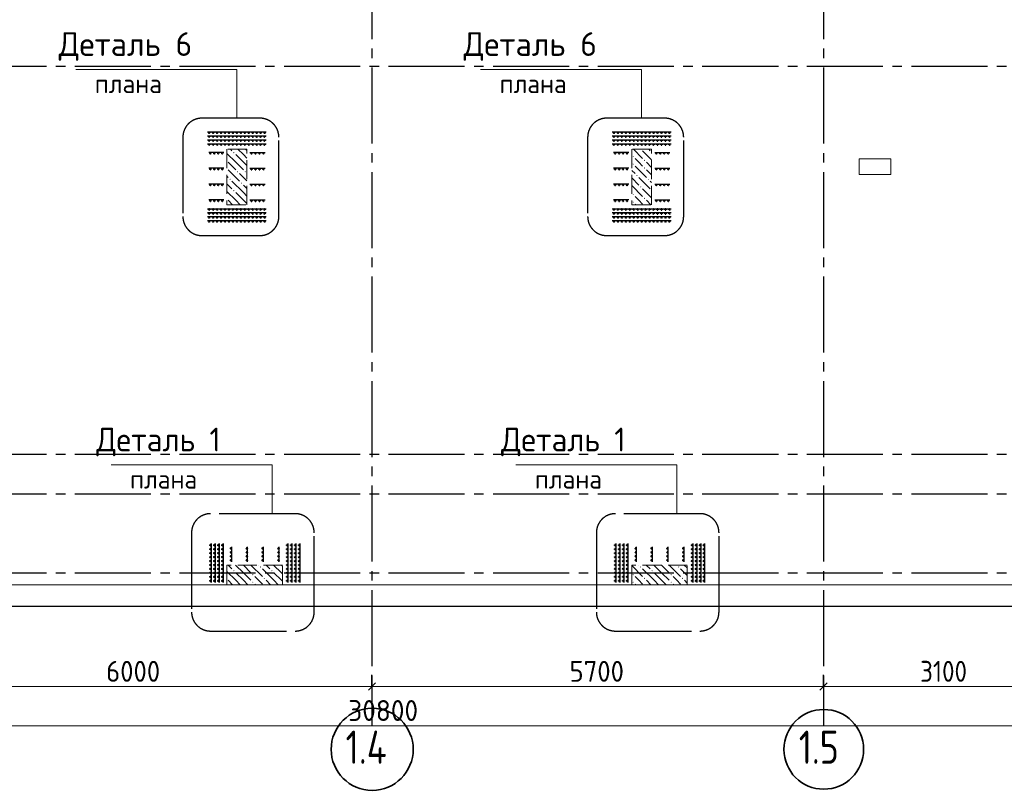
# Model space of a CAD drawing. Header units: millimetres. Extents: x 0 to 50400, y -143 to 35640.
# Tile 4 of 12: x 20068 to 32497, y 7716 to 17449. Entities that reach past the tile are written whole.
import ezdxf

# ---------------------------------------------------------------- set-up
doc = ezdxf.new("R2010")
doc.units = ezdxf.units.MM
doc.linetypes.add('______2', pattern=[324, 240, -84])
doc.linetypes.add('______5', pattern=[1320, 960, -120, 120, -120])
for name, color, linetype, lineweight in [('Standard', 7, 'Continuous', 25), ('ЖБ Перекрытие верхний уровень', 7, 'Continuous', 35), ('ЖБ Пилон', 7, 'Continuous', 35), ('Общий01', 7, 'Continuous', 13), ('Размерная линия_ общее', 7, 'Continuous', 13)]:
    doc.layers.add(name, color=color, linetype=linetype, lineweight=lineweight)
doc.layers.add('Вспомогательная арматура', color=7, linetype='Continuous', lineweight=18, true_color=0x656565)
doc.layers.add('Поперечная арматура', color=7, linetype='Continuous', lineweight=18, true_color=0x5a2814)
doc.layers.add('Оси', color=7, linetype='______5', true_color=0x656565)
doc.styles.add('ISOCPEUR', font='txt')

msp = doc.modelspace()

# ---------------------------------------------------------------- hatches: boundary and pattern name
at = {"layer": 'ЖБ Пилон', "linetype": 'Continuous', "lineweight": 18, "transparency": 33554687}
for points in [[(27910, 15812), (27908, 15809), (27905, 15812)], [(22764, 15769), (22772, 15777), (22779, 15769), (22772, 15761)], [(27804, 15721), (27812, 15729), (27819, 15721), (27812, 15714)], [(27948, 15673), (27956, 15681), (27963, 15673), (27956, 15665)], [(28044, 15769), (28045, 15771), (28045, 15768)], [(22812, 15529), (22820, 15537), (22827, 15529), (22820, 15521)], [(22908, 15529), (22916, 15537), (22923, 15529), (22916, 15521)], [(27804, 15625), (27812, 15633), (27819, 15625), (27812, 15617)], [(27948, 15577), (27956, 15585), (27963, 15577), (27956, 15569)], [(22716, 15433), (22724, 15441), (22731, 15433), (22724, 15425)], [(27852, 15481), (27860, 15489), (27867, 15481), (27860, 15474)], [(27996, 15433), (28004, 15441), (28011, 15433), (28004, 15425)], [(22764, 15289), (22772, 15297), (22779, 15289), (22772, 15281)], [(22860, 15385), (22868, 15393), (22875, 15385), (22868, 15377)], [(27900, 15337), (27908, 15345), (27915, 15337), (27908, 15329)], [(28044, 15289), (28045, 15291), (28045, 15288)], [(27804, 15241), (27812, 15249), (27819, 15241), (27812, 15234)], [(27948, 15193), (27956, 15201), (27963, 15193), (27956, 15185)], [(27804, 15145), (27812, 15153), (27819, 15145), (27812, 15137)], [(22764, 10489), (22772, 10497), (22779, 10489), (22772, 10481)], [(23004, 10441), (23012, 10449), (23019, 10441), (23012, 10433)], [(23100, 10537), (23108, 10545), (23115, 10537), (23108, 10529)], [(23244, 10489), (23252, 10497), (23259, 10489), (23252, 10481)], [(27804, 10441), (27812, 10449), (27819, 10441), (27812, 10433)], [(27900, 10537), (27908, 10545), (27915, 10537), (27908, 10529)], [(28044, 10489), (28052, 10497), (28059, 10489), (28052, 10481)], [(28284, 10441), (28292, 10449), (28299, 10441), (28292, 10433)], [(28380, 10537), (28388, 10545), (28395, 10537), (28388, 10529)], [(23004, 10345), (23012, 10353), (23019, 10345), (23012, 10337)], [(23148, 10393), (23156, 10401), (23163, 10393), (23156, 10385)], [(27804, 10345), (27812, 10353), (27819, 10345), (27812, 10337)], [(27948, 10393), (27956, 10401), (27963, 10393), (27956, 10385)], [(28284, 10345), (28292, 10353), (28299, 10345), (28292, 10337)], [(28428, 10393), (28436, 10401), (28443, 10393), (28436, 10385)]]:
    msp.add_hatch(color=7, dxfattribs=at).paths.add_polyline_path(points, flags=16)

# ---------------------------------------------------------------- linework, layer by layer
at = {"layer": 'Standard', "color": 7, "linetype": '______5', "lineweight": -3, "transparency": 33554687}
for p, q in [((23100, 16205), (22368, 16205)), ((28210, 16205), (27478, 16205)), ((22128, 15965), (22128, 14963)), ((23340, 14963), (23340, 15965)), ((27238, 15965), (27238, 14963)), ((28450, 14963), (28450, 15965)), ((22368, 14723), (23100, 14723)), ((27478, 14723), (28210, 14723)), ((23546, 11210), (22478, 11210)), ((28656, 11210), (27588, 11210)), ((22238, 10970), (22238, 9968)), ((23786, 9968), (23786, 10970)), ((27348, 10970), (27348, 9968)), ((28896, 9968), (28896, 10970)), ((22478, 9728), (23546, 9728)), ((27588, 9728), (28656, 9728))]:
    msp.add_line(p, q, dxfattribs=at)
at = {"layer": 'Standard', "color": 254, "linetype": 'Continuous', "lineweight": -3, "true_color": 0xc4c4ff, "transparency": 33554687}
msp.add_lwpolyline([(8785, 10041), (40492, 10041), (40492, 32785), (8785, 32785), (8785, 10041)], dxfattribs=at)
at = {"layer": 'Standard', "color": 7, "linetype": '______5', "lineweight": -3, "transparency": 33554687}
for centre, start, end in [((22368, 15965), 90, 180), ((23100, 15965), 0, 90), ((27478, 15965), 90, 180), ((28210, 15965), 0, 90), ((22368, 14963), 180, 270), ((23100, 14963), 270, 0), ((27478, 14963), 180, 270), ((28210, 14963), 270, 0), ((22478, 10970), 90, 180), ((23546, 10970), 0, 90), ((27588, 10970), 90, 180), ((28656, 10970), 0, 90), ((22478, 9968), 180, 270), ((23546, 9968), 270, 0), ((27588, 9968), 180, 270), ((28656, 9968), 270, 0)]:
    msp.add_arc(centre, 240, start, end, dxfattribs=at)
at = {"layer": 'Вспомогательная арматура', "color": 7, "linetype": 'Continuous', "lineweight": 25, "transparency": 33554687}
for p, q in [((22439, 16032), (23181, 16032)), ((22439, 16032), (23181, 16032)), ((22439, 15982), (23181, 15982)), ((22439, 15982), (23181, 15982)), ((22439, 15932), (23181, 15932)), ((22439, 15932), (23181, 15932)), ((27549, 16032), (28291, 16032)), ((27549, 16032), (28291, 16032)), ((27549, 15982), (28291, 15982)), ((27549, 15982), (28291, 15982)), ((27549, 15932), (28291, 15932)), ((27549, 15932), (28291, 15932)), ((22439, 15882), (23181, 15882)), ((22439, 15882), (23181, 15882)), ((27549, 15882), (28291, 15882)), ((27549, 15882), (28291, 15882)), ((22646, 15772), (22454, 15772)), ((22646, 15772), (22454, 15772)), ((22974, 15772), (23166, 15772)), ((22974, 15772), (23166, 15772)), ((27756, 15772), (27564, 15772)), ((27756, 15772), (27564, 15772)), ((28084, 15772), (28276, 15772)), ((28084, 15772), (28276, 15772)), ((22646, 15572), (22454, 15572)), ((22646, 15572), (22454, 15572)), ((22974, 15572), (23166, 15572)), ((22974, 15572), (23166, 15572)), ((27756, 15572), (27564, 15572)), ((27756, 15572), (27564, 15572)), ((28084, 15572), (28276, 15572)), ((28084, 15572), (28276, 15572)), ((22646, 15372), (22454, 15372)), ((22646, 15372), (22454, 15372)), ((22974, 15372), (23166, 15372)), ((22974, 15372), (23166, 15372)), ((27756, 15372), (27564, 15372)), ((27756, 15372), (27564, 15372)), ((28084, 15372), (28276, 15372)), ((28084, 15372), (28276, 15372)), ((22646, 15172), (22454, 15172)), ((22646, 15172), (22454, 15172)), ((22974, 15172), (23166, 15172)), ((22974, 15172), (23166, 15172)), ((27756, 15172), (27564, 15172)), ((27756, 15172), (27564, 15172)), ((28084, 15172), (28276, 15172)), ((28084, 15172), (28276, 15172)), ((22439, 15062), (23181, 15062)), ((22439, 15062), (23181, 15062)), ((27549, 15062), (28291, 15062)), ((27549, 15062), (28291, 15062)), ((22439, 15012), (23181, 15012)), ((22439, 15012), (23181, 15012)), ((22439, 14962), (23181, 14962)), ((22439, 14962), (23181, 14962)), ((27549, 15012), (28291, 15012)), ((27549, 15012), (28291, 15012)), ((27549, 14962), (28291, 14962)), ((27549, 14962), (28291, 14962)), ((22439, 14912), (23181, 14912)), ((22439, 14912), (23181, 14912)), ((27549, 14912), (28291, 14912)), ((27549, 14912), (28291, 14912)), ((22485, 10833), (22485, 10341)), ((22485, 10833), (22485, 10341)), ((22535, 10833), (22535, 10341)), ((22535, 10833), (22535, 10341)), ((22585, 10833), (22585, 10341)), ((22585, 10833), (22585, 10341)), ((22635, 10833), (22635, 10341)), ((22635, 10833), (22635, 10341)), ((23455, 10833), (23455, 10341)), ((23455, 10833), (23455, 10341)), ((23505, 10833), (23505, 10341)), ((23505, 10833), (23505, 10341)), ((23555, 10833), (23555, 10341)), ((23555, 10833), (23555, 10341)), ((23605, 10833), (23605, 10341)), ((23605, 10833), (23605, 10341)), ((27595, 10833), (27595, 10341)), ((27595, 10833), (27595, 10341)), ((27645, 10833), (27645, 10341)), ((27645, 10833), (27645, 10341)), ((27695, 10833), (27695, 10341)), ((27695, 10833), (27695, 10341)), ((27745, 10833), (27745, 10341)), ((27745, 10833), (27745, 10341)), ((28565, 10833), (28565, 10341)), ((28565, 10833), (28565, 10341)), ((28615, 10833), (28615, 10341)), ((28615, 10833), (28615, 10341)), ((28665, 10833), (28665, 10341)), ((28665, 10833), (28665, 10341)), ((28715, 10833), (28715, 10341)), ((28715, 10833), (28715, 10341)), ((22745, 10601), (22745, 10793)), ((22745, 10601), (22745, 10793)), ((22945, 10601), (22945, 10793)), ((22945, 10601), (22945, 10793)), ((23145, 10601), (23145, 10793)), ((23145, 10601), (23145, 10793)), ((23345, 10601), (23345, 10793)), ((23345, 10601), (23345, 10793)), ((27855, 10601), (27855, 10793)), ((27855, 10601), (27855, 10793)), ((28055, 10601), (28055, 10793)), ((28055, 10601), (28055, 10793)), ((28255, 10601), (28255, 10793)), ((28255, 10601), (28255, 10793)), ((28455, 10601), (28455, 10793)), ((28455, 10601), (28455, 10793))]:
    msp.add_line(p, q, dxfattribs=at)
at = {"layer": 'ЖБ Перекрытие верхний уровень', "color": 7, "linetype": 'Continuous', "lineweight": 18, "transparency": 33554687}
for p, q in [((31065, 15692), (30665, 15692)), ((30665, 15692), (30665, 15492)), ((31065, 15492), (31065, 15692)), ((30665, 15492), (31065, 15492)), ((15765, 10312), (33665, 10312))]:
    msp.add_line(p, q, dxfattribs=at)
at = {"layer": 'ЖБ Пилон', "color": 253, "linetype": '______2', "lineweight": 13, "true_color": 0xa0a0a0, "transparency": 33554687}
for p, q in [((22935, 15812), (22685, 15812)), ((22685, 15812), (22685, 15112)), ((22935, 15112), (22935, 15812)), ((28045, 15812), (27795, 15812)), ((27795, 15812), (27795, 15112)), ((28045, 15112), (28045, 15812)), ((22685, 15112), (22935, 15112)), ((27795, 15112), (28045, 15112)), ((23385, 10562), (22685, 10562)), ((22685, 10562), (22685, 10312)), ((23385, 10312), (23385, 10562)), ((28495, 10562), (27795, 10562)), ((27795, 10562), (27795, 10312)), ((28495, 10312), (28495, 10562)), ((22685, 10312), (23385, 10312)), ((27795, 10312), (28495, 10312))]:
    msp.add_line(p, q, dxfattribs=at)
at = {"layer": 'ЖБ Пилон', "color": 9, "linetype": 'Continuous', "lineweight": 18, "true_color": 0xc7c7c7, "transparency": 33554687}
for p, q in [((22729, 15812), (22748, 15793)), ((22892, 15745), (22824, 15812)), ((22920, 15812), (22935, 15798)), ((27816, 15812), (27932, 15697)), ((28045, 15680), (27932, 15793)), ((28009, 15812), (28028, 15793)), ((22796, 15649), (22685, 15760)), ((22796, 15745), (22892, 15649)), ((22892, 15745), (22935, 15702)), ((27884, 15649), (27836, 15697)), ((22700, 15649), (22796, 15553)), ((22700, 15553), (22844, 15409)), ((22796, 15649), (22892, 15553)), ((22892, 15649), (22935, 15606)), ((27795, 15546), (27836, 15505)), ((27836, 15601), (27980, 15457)), ((27932, 15601), (27884, 15649)), ((27980, 15649), (28045, 15584)), ((27980, 15553), (28045, 15488)), ((22685, 15472), (22700, 15457)), ((22892, 15457), (22844, 15505)), ((22935, 15414), (22892, 15457)), ((27795, 15450), (27884, 15361)), ((27884, 15457), (28028, 15313)), ((22685, 15376), (22748, 15313)), ((22892, 15265), (22748, 15409)), ((22892, 15361), (22935, 15318)), ((27795, 15354), (27932, 15217)), ((28045, 15200), (27932, 15313)), ((28045, 15392), (28028, 15409)), ((22796, 15169), (22685, 15280)), ((22700, 15169), (22756, 15112)), ((22796, 15265), (22892, 15169)), ((22796, 15169), (22852, 15112)), ((22892, 15265), (22935, 15222)), ((22892, 15169), (22935, 15126)), ((27884, 15169), (27836, 15217)), ((27932, 15121), (27884, 15169)), ((27980, 15169), (28036, 15112)), ((27836, 15121), (27844, 15112)), ((22796, 10369), (22685, 10480)), ((22698, 10562), (22748, 10513)), ((22892, 10465), (22794, 10562)), ((22796, 10465), (22892, 10369)), ((22892, 10561), (22988, 10465)), ((22892, 10465), (22988, 10369)), ((22988, 10561), (23132, 10417)), ((23082, 10562), (23084, 10561)), ((23276, 10369), (23132, 10513)), ((23178, 10562), (23228, 10513)), ((23372, 10465), (23274, 10562)), ((23276, 10465), (23372, 10369)), ((23372, 10561), (23385, 10548)), ((23372, 10465), (23385, 10452)), ((27795, 10554), (27932, 10417)), ((27882, 10562), (27884, 10561)), ((28076, 10369), (27932, 10513)), ((27978, 10562), (28028, 10513)), ((28172, 10465), (28074, 10562)), ((28076, 10465), (28172, 10369)), ((28172, 10561), (28268, 10465)), ((28172, 10465), (28268, 10369)), ((28268, 10561), (28412, 10417)), ((28362, 10562), (28364, 10561)), ((28495, 10430), (28412, 10513)), ((28458, 10562), (28495, 10526)), ((22700, 10369), (22756, 10312)), ((22796, 10369), (22852, 10312)), ((22892, 10369), (22948, 10312)), ((23084, 10369), (23036, 10417)), ((23036, 10321), (23044, 10312)), ((23132, 10321), (23084, 10369)), ((23180, 10369), (23236, 10312)), ((23276, 10369), (23332, 10312)), ((23372, 10369), (23385, 10356)), ((27884, 10369), (27836, 10417)), ((27836, 10321), (27844, 10312)), ((27932, 10321), (27884, 10369)), ((27980, 10369), (28036, 10312)), ((28076, 10369), (28132, 10312)), ((28172, 10369), (28228, 10312)), ((28364, 10369), (28316, 10417)), ((28316, 10321), (28324, 10312)), ((28412, 10321), (28364, 10369)), ((28460, 10369), (28495, 10334))]:
    msp.add_line(p, q, dxfattribs=at)
at = {"layer": 'Общий01', "color": 7, "linetype": 'Continuous', "lineweight": 13, "transparency": 33554687}
for points in [[(20775, 16821), (22808, 16821), (22808, 16205)], [(25885, 16821), (27918, 16821), (27918, 16205)], [(21221, 11826), (23254, 11826), (23254, 11210)], [(26331, 11826), (28364, 11826), (28364, 11210)]]:
    msp.add_lwpolyline(points, dxfattribs=at)
at = {"layer": 'Оси', "color": 8, "linetype": '______5', "lineweight": -3, "transparency": 33554687}
for p, q in [((24515, 32685), (24515, 8527)), ((30215, 32685), (30215, 8527)), ((8885, 16862), (42963, 16862)), ((8885, 11962), (42963, 11962)), ((8885, 11462), (42963, 11462)), ((8885, 10462), (42963, 10462))]:
    msp.add_line(p, q, dxfattribs=at)
at = {"layer": 'Оси', "color": 7, "linetype": 'Continuous', "lineweight": 35, "transparency": 33554687}
for centre, radius in [((24518, 8234), 518), ((30218, 8234), 503)]:
    msp.add_circle(centre, radius, dxfattribs=at)
at = {"layer": 'Поперечная арматура', "color": 7, "linetype": 'Continuous', "lineweight": 50, "transparency": 33554687}
for centre in [(22460, 16022), (22460, 15972), (22460, 15922), (22510, 16022), (22510, 15972), (22510, 15922), (22560, 16022), (22560, 15972), (22560, 15922), (22610, 16022), (22610, 15972), (22610, 15922), (22660, 16022), (22660, 15972), (22660, 15922), (22710, 16022), (22710, 15972), (22710, 15922), (22760, 16022), (22760, 15972), (22760, 15922), (22810, 16022), (22810, 15972), (22810, 15922), (22860, 16022), (22860, 15972), (22860, 15922), (22910, 16022), (22910, 15972), (22910, 15922), (22960, 16022), (22960, 15972), (22960, 15922), (23010, 16022), (23010, 15972), (23010, 15922), (23060, 16022), (23060, 15972), (23060, 15922), (23110, 16022), (23110, 15972), (23110, 15922), (23160, 16022), (23160, 15972), (23160, 15922), (27570, 16022), (27570, 15972), (27570, 15922), (27620, 16022), (27620, 15972), (27620, 15922), (27670, 16022), (27670, 15972), (27670, 15922), (27720, 16022), (27720, 15972), (27720, 15922), (27770, 16022), (27770, 15972), (27770, 15922), (27820, 16022), (27820, 15972), (27820, 15922), (27870, 16022), (27870, 15972), (27870, 15922), (27920, 16022), (27920, 15972), (27920, 15922), (27970, 16022), (27970, 15972), (27970, 15922), (28020, 16022), (28020, 15972), (28020, 15922), (28070, 16022), (28070, 15972), (28070, 15922), (28120, 16022), (28120, 15972), (28120, 15922), (28170, 16022), (28170, 15972), (28170, 15922), (28220, 16022), (28220, 15972), (28220, 15922), (28270, 16022), (28270, 15972), (28270, 15922), (22460, 15872), (22510, 15872), (22560, 15872), (22610, 15872), (22660, 15872), (22710, 15872), (22760, 15872), (22810, 15872), (22860, 15872), (22910, 15872), (22960, 15872), (23010, 15872), (23060, 15872), (23110, 15872), (23160, 15872), (27570, 15872), (27620, 15872), (27670, 15872), (27720, 15872), (27770, 15872), (27820, 15872), (27870, 15872), (27920, 15872), (27970, 15872), (28020, 15872), (28070, 15872), (28120, 15872), (28170, 15872), (28220, 15872), (28270, 15872), (22475, 15762), (22525, 15762), (22575, 15762), (22625, 15762), (22995, 15762), (23045, 15762), (23095, 15762), (23145, 15762), (27585, 15762), (27635, 15762), (27685, 15762), (27735, 15762), (28105, 15762), (28155, 15762), (28205, 15762), (28255, 15762), (22475, 15562), (22525, 15562), (22575, 15562), (22625, 15562), (22995, 15562), (23045, 15562), (23095, 15562), (23145, 15562), (27585, 15562), (27635, 15562), (27685, 15562), (27735, 15562), (28105, 15562), (28155, 15562), (28205, 15562), (28255, 15562), (22475, 15362), (22525, 15362), (22575, 15362), (22625, 15362), (22995, 15362), (23045, 15362), (23095, 15362), (23145, 15362), (27585, 15362), (27635, 15362), (27685, 15362), (27735, 15362), (28105, 15362), (28155, 15362), (28205, 15362), (28255, 15362), (22475, 15162), (22525, 15162), (22575, 15162), (22625, 15162), (22995, 15162), (23045, 15162), (23095, 15162), (23145, 15162), (27585, 15162), (27635, 15162), (27685, 15162), (27735, 15162), (28105, 15162), (28155, 15162), (28205, 15162), (28255, 15162), (22460, 15052), (22510, 15052), (22560, 15052), (22610, 15052), (22660, 15052), (22710, 15052), (22760, 15052), (22810, 15052), (22860, 15052), (22910, 15052), (22960, 15052), (23010, 15052), (23060, 15052), (23110, 15052), (23160, 15052), (27570, 15052), (27620, 15052), (27670, 15052), (27720, 15052), (27770, 15052), (27820, 15052), (27870, 15052), (27920, 15052), (27970, 15052), (28020, 15052), (28070, 15052), (28120, 15052), (28170, 15052), (28220, 15052), (28270, 15052), (22460, 15002), (22460, 14952), (22510, 15002), (22510, 14952), (22560, 15002), (22560, 14952), (22610, 15002), (22610, 14952), (22660, 15002), (22660, 14952), (22710, 15002), (22710, 14952), (22760, 15002), (22760, 14952), (22810, 15002), (22810, 14952), (22860, 15002), (22860, 14952), (22910, 15002), (22910, 14952), (22960, 15002), (22960, 14952), (23010, 15002), (23010, 14952), (23060, 15002), (23060, 14952), (23110, 15002), (23110, 14952), (23160, 15002), (23160, 14952), (27570, 15002), (27570, 14952), (27620, 15002), (27620, 14952), (27670, 15002), (27670, 14952), (27720, 15002), (27720, 14952), (27770, 15002), (27770, 14952), (27820, 15002), (27820, 14952), (27870, 15002), (27870, 14952), (27920, 15002), (27920, 14952), (27970, 15002), (27970, 14952), (28020, 15002), (28020, 14952), (28070, 15002), (28070, 14952), (28120, 15002), (28120, 14952), (28170, 15002), (28170, 14952), (28220, 15002), (28220, 14952), (28270, 15002), (28270, 14952), (22460, 14902), (22510, 14902), (22560, 14902), (22610, 14902), (22660, 14902), (22710, 14902), (22760, 14902), (22810, 14902), (22860, 14902), (22910, 14902), (22960, 14902), (23010, 14902), (23060, 14902), (23110, 14902), (23160, 14902), (27570, 14902), (27620, 14902), (27670, 14902), (27720, 14902), (27770, 14902), (27820, 14902), (27870, 14902), (27920, 14902), (27970, 14902), (28020, 14902), (28070, 14902), (28120, 14902), (28170, 14902), (28220, 14902), (28270, 14902), (22475, 10812), (22525, 10812), (22575, 10812), (22625, 10812), (23445, 10812), (23495, 10812), (23545, 10812), (23595, 10812), (27585, 10812), (27635, 10812), (27685, 10812), (27735, 10812), (28555, 10812), (28605, 10812), (28655, 10812), (28705, 10812), (22475, 10762), (22475, 10712), (22525, 10762), (22525, 10712), (22575, 10762), (22575, 10712), (22625, 10762), (22625, 10712), (22735, 10772), (22735, 10722), (22935, 10772), (22935, 10722), (23135, 10772), (23135, 10722), (23335, 10772), (23335, 10722), (23445, 10762), (23445, 10712), (23495, 10762), (23495, 10712), (23545, 10762), (23545, 10712), (23595, 10762), (23595, 10712), (27585, 10762), (27585, 10712), (27635, 10762), (27635, 10712), (27685, 10762), (27685, 10712), (27735, 10762), (27735, 10712), (27845, 10772), (27845, 10722), (28045, 10772), (28045, 10722), (28245, 10772), (28245, 10722), (28445, 10772), (28445, 10722), (28555, 10762), (28555, 10712), (28605, 10762), (28605, 10712), (28655, 10762), (28655, 10712), (28705, 10762), (28705, 10712), (22475, 10662), (22475, 10612), (22475, 10562), (22525, 10662), (22525, 10612), (22525, 10562), (22575, 10662), (22575, 10612), (22575, 10562), (22625, 10662), (22625, 10612), (22625, 10562), (22735, 10672), (22735, 10622), (22935, 10672), (22935, 10622), (23135, 10672), (23135, 10622), (23335, 10672), (23335, 10622), (23445, 10662), (23445, 10612), (23445, 10562), (23495, 10662), (23495, 10612), (23495, 10562), (23545, 10662), (23545, 10612), (23545, 10562), (23595, 10662), (23595, 10612), (23595, 10562), (27585, 10662), (27585, 10612), (27585, 10562), (27635, 10662), (27635, 10612), (27635, 10562), (27685, 10662), (27685, 10612), (27685, 10562), (27735, 10662), (27735, 10612), (27735, 10562), (27845, 10672), (27845, 10622), (28045, 10672), (28045, 10622), (28245, 10672), (28245, 10622), (28445, 10672), (28445, 10622), (28555, 10662), (28555, 10612), (28555, 10562), (28605, 10662), (28605, 10612), (28605, 10562), (28655, 10662), (28655, 10612), (28655, 10562), (28705, 10662), (28705, 10612), (28705, 10562), (22475, 10512), (22475, 10462), (22525, 10512), (22525, 10462), (22575, 10512), (22575, 10462), (22625, 10512), (22625, 10462), (23445, 10512), (23445, 10462), (23495, 10512), (23495, 10462), (23545, 10512), (23545, 10462), (23595, 10512), (23595, 10462), (27585, 10512), (27585, 10462), (27635, 10512), (27635, 10462), (27685, 10512), (27685, 10462), (27735, 10512), (27735, 10462), (28555, 10512), (28555, 10462), (28605, 10512), (28605, 10462), (28655, 10512), (28655, 10462), (28705, 10512), (28705, 10462), (22475, 10412), (22475, 10362), (22525, 10412), (22525, 10362), (22575, 10412), (22575, 10362), (22625, 10412), (22625, 10362), (23445, 10412), (23445, 10362), (23495, 10412), (23495, 10362), (23545, 10412), (23545, 10362), (23595, 10412), (23595, 10362), (27585, 10412), (27585, 10362), (27635, 10412), (27635, 10362), (27685, 10412), (27685, 10362), (27735, 10412), (27735, 10362), (28555, 10412), (28555, 10362), (28605, 10412), (28605, 10362), (28655, 10412), (28655, 10362), (28705, 10412), (28705, 10362)]:
    msp.add_circle(centre, 4, dxfattribs=at)
at = {"layer": 'Размерная линия_ общее', "color": 7, "linetype": 'Continuous', "lineweight": -3, "transparency": 33554687}
for p, q in [((24515, 9027), (24515, 9177)), ((30215, 9027), (30215, 9177)), ((24515, 9027), (24515, 8877)), ((30215, 9027), (30215, 8877))]:
    msp.add_line(p, q, dxfattribs=at)
at = {"layer": 'Размерная линия_ общее', "color": 7, "linetype": 'Continuous', "lineweight": 13, "transparency": 33554687}
for p, q in [((18515, 9027), (24515, 9027)), ((24515, 9027), (30215, 9027)), ((30215, 9027), (33315, 9027)), ((9265, 8532), (40065, 8532))]:
    msp.add_line(p, q, dxfattribs=at)
at = {"layer": 'Размерная линия_ общее', "color": 7, "linetype": 'Continuous', "lineweight": 25, "transparency": 33554687}
for p, q in [((24470, 8982), (24560, 9072)), ((30170, 8982), (30260, 9072))]:
    msp.add_line(p, q, dxfattribs=at)

# ---------------------------------------------------------------- texts
at = {"layer": 'Общий01', "color": 7, "linetype": 'Continuous', "lineweight": 25, "transparency": 33554687, "attachment_point": 7, "style": 'ISOCPEUR'}
for s, insert, char_height, width in [('\\W0.97;Деталь 6', (20561, 16930), 300, 1944.26), ('\\W0.97;Деталь 6', (25671, 16930), 300, 1944.27), ('\\W0.95;плана', (21016, 16522), 240, 1001.19), ('\\W0.95;плана', (26126, 16522), 240, 1001.2), ('\\W0.94;Деталь 1', (21036, 11935), 300, 1879.61), ('\\W0.94;Деталь 1', (26146, 11935), 300, 1879.6), ('\\W0.95;плана', (21461, 11527), 240, 1001.19), ('\\W0.95;плана', (26571, 11527), 240, 1001.2)]:
    msp.add_mtext(s, dxfattribs=dict(at, insert=insert, char_height=char_height, width=width))
at = {"layer": 'Оси', "color": 7, "linetype": 'Continuous', "lineweight": 35, "transparency": 33554687, "char_height": 420, "attachment_point": 7, "style": 'ISOCPEUR'}
for s, insert, width in [('\\W0.80;1.4', (24182, 8051), 839.61), ('\\W0.79;1.5', (29903, 8051), 795.3)]:
    msp.add_mtext(s, dxfattribs=dict(at, insert=insert, width=width))
at = {"layer": 'Размерная линия_ общее', "color": 7, "linetype": 'Continuous', "lineweight": 25, "transparency": 33554687, "char_height": 264, "attachment_point": 7, "style": 'ISOCPEUR'}
for s, insert, width in [('\\W0.93;6000', (21159, 9087), 861.72), ('\\W0.93;5700', (27009, 9087), 861.71), ('\\W0.87;3100', (31435, 9087), 800.29), ('\\W0.95;30800', (24216, 8592), 1048.03)]:
    msp.add_mtext(s, dxfattribs=dict(at, insert=insert, width=width))

doc.saveas('drawing.dxf')
